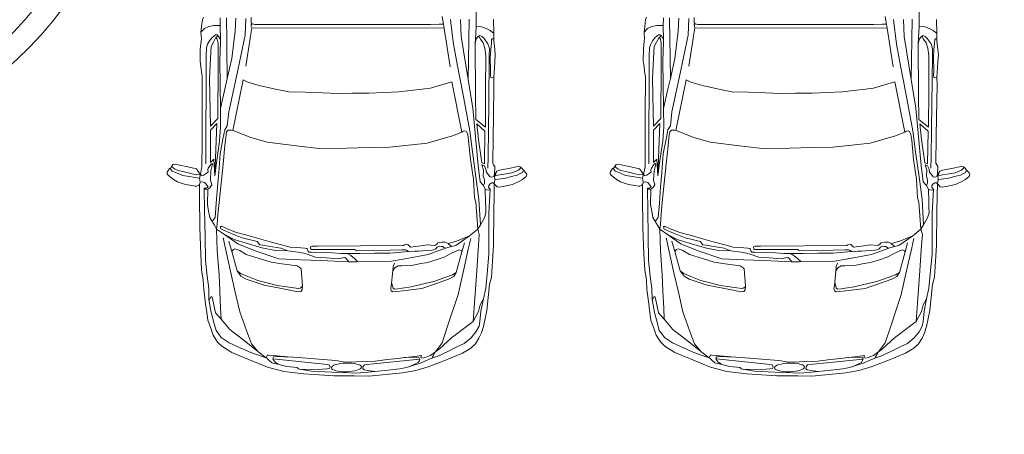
# Model space of a CAD drawing. Header units: millimetres. Extents: x 58673 to 77132, y 78327 to 116111.
# Tile 26 of 61: x 68655 to 69322, y 89828 to 90109. Entities that reach past the tile are written whole.
import ezdxf
from ezdxf import colors
from ezdxf.entities.mleader import LeaderData, LeaderLine
from ezdxf.math import Vec2, Vec3

# ---------------------------------------------------------------- set-up
doc = ezdxf.new("R2010")
doc.units = ezdxf.units.MM
doc.header["$MEASUREMENT"] = 0
doc.layers.get('0').update_dxf_attribs({"lineweight": 9})
for name, color, linetype, lineweight in [('_xref_ACAD-LSN_dyspozytornia_PW_rzuty_14$0$A hatch', 250, 'Continuous', 5), ('IS_Text_Odbiornikow_Therm', 7, 'Continuous', 25), ('xref', 8, 'Continuous', 9)]:
    doc.layers.add(name, color=color, linetype=linetype, lineweight=lineweight)
doc.styles.get("Standard").update_dxf_attribs({"font": 'arial.ttf'})

# ---------------------------------------------------------------- blocks, each defined once
blk = doc.blocks.new('_xref_ACAD-LSN_dyspozytornia_PW_rzuty_14$0$karetka 245x700')
at = {"color": 0, "linetype": 'ByBlock', "lineweight": -2}
for p, q in [((-190.32, 121.76), (-193.32, 118.06)), ((-189.56, 122.39), (-190.32, 121.76)), ((-188.19, 122.42), (-189.56, 122.39)), ((-186.96, 121.57), (-188.19, 122.42)), ((-185.57, 120.38), (-187.48, 119.02)), ((-185.81, 120.79), (-186.96, 121.57)), ((-185.33, 119.98), (-185.81, 120.79)), ((-194.69, 115.36), (-196.54, 109.99)), ((-193.32, 118.06), (-194.69, 115.36)), ((-188.57, 116.48), (-190.54, 111.91)), ((-187.48, 119.02), (-188.57, 116.48)), ((-187.02, 115.28), (-188.02, 110.92)), ((-186.1, 117.33), (-187.02, 115.28)), ((-184.51, 119.46), (-186.1, 117.33)), ((-183.68, 118.93), (-185.33, 119.98)), ((-184.68, 108.46), (-183.25, 115.02)), ((-183.02, 118.51), (-183.68, 118.93)), ((-183.25, 115.02), (-182.81, 117.06)), ((-182.81, 117.06), (-183.02, 118.51)), ((-196.54, 109.99), (-197.2, 105.75)), ((-191.26, 107.27), (-192.06, 102.2)), ((-190.54, 111.91), (-191.26, 107.27)), ((-188.02, 110.92), (-189.08, 106.34)), ((-185.94, 102.64), (-184.68, 108.46)), ((-243.76, 99.32), (-226, 100.09)), ((-226, 100.09), (-204.41, 100.42)), ((-204.41, 100.42), (-196.49, 100.45)), ((-197.6, 103.32), (-197.72, 102.27)), ((-197.72, 102.27), (-197.27, 101.12)), ((-197.2, 105.75), (-197.6, 103.32)), ((-197.27, 101.12), (-196.49, 100.45)), ((-196.49, 100.45), (-195.05, 99.92)), ((-192.33, 100.51), (-195.07, 100.06)), ((-192.06, 102.2), (-192.33, 100.51)), ((-192.33, 100.51), (-189.78, 99.86)), ((-189.08, 106.34), (-189.94, 102.6)), ((-189.94, 102.6), (-189.78, 99.86)), ((-189.78, 99.86), (-187.74, 101.33)), ((-187.74, 101.33), (-185.94, 102.64)), ((-112.7, 100.34), (-116.78, 99.81)), ((-104.89, 100.3), (-112.7, 100.34)), ((-99.31, 99.85), (-104.89, 100.3)), ((-294.4, 92.26), (-288.32, 94.46)), ((-288.32, 94.46), (-281.59, 95.38)), ((-274.4, 93.74), (-283.25, 92.14)), ((-281.59, 95.38), (-277.34, 95.97)), ((-277.34, 95.97), (-267.6, 97.3)), ((-272.76, 92.79), (-274.93, 93.64)), ((-267.07, 93.95), (-274.4, 93.74)), ((-267.6, 97.3), (-261.23, 97.61)), ((-258.54, 94.98), (-267.07, 93.95)), ((-261.23, 97.61), (-254.45, 98.77)), ((-247.69, 96.28), (-258.54, 94.98)), ((-254.45, 98.77), (-243.76, 99.32)), ((-231.73, 96.59), (-247.69, 96.28)), ((-213.6, 96.94), (-231.73, 96.59)), ((-224.14, 90.28), (-218.84, 93.46)), ((-218.84, 93.46), (-214.54, 94.2)), ((-214.54, 94.2), (-209.97, 94.98)), ((-199.76, 97.21), (-213.6, 96.94)), ((-209.97, 94.98), (-199.75, 94.79)), ((-199.79, 95.99), (-199.82, 94.9)), ((-199.76, 97.21), (-199.79, 95.99)), ((-198.95, 97.19), (-199.76, 97.21)), ((-199.75, 94.79), (-198.81, 93.41)), ((-198.98, 95.83), (-198.95, 97.19)), ((-198.01, 94.64), (-198.98, 95.83)), ((-198.81, 93.41), (-196.83, 92.13)), ((-196.09, 96.21), (-198.01, 94.64)), ((-195.15, 96.98), (-196.09, 96.21)), ((-194.76, 98.18), (-195.15, 96.98)), ((-195.05, 99.92), (-194.76, 98.18)), ((-190.37, 99), (-189.78, 99.86)), ((-190.24, 97.65), (-190.37, 99)), ((-189.33, 96.53), (-190.24, 97.65)), ((-184.42, 98.87), (-189.78, 99.86)), ((-188.2, 94.72), (-189.33, 96.53)), ((-186.65, 94.94), (-188.2, 94.72)), ((-185.55, 94.53), (-186.65, 94.94)), ((-183.04, 92.94), (-185.55, 94.53)), ((-181.68, 98.87), (-184.42, 98.87)), ((-182.6, 96.27), (-165.74, 96.27)), ((-170.79, 98.87), (-181.68, 98.87)), ((-160.88, 98.87), (-170.79, 98.87)), ((-165.74, 96.27), (-126.14, 96.27)), ((-151.09, 98.87), (-160.88, 98.87)), ((-146.82, 93.5), (-157.07, 93.26)), ((-141.63, 98.87), (-151.09, 98.87)), ((-124.83, 94.02), (-146.82, 93.5)), ((-130.68, 98.87), (-141.63, 98.87)), ((-123.25, 98.87), (-130.68, 98.87)), ((-126.14, 96.27), (-109.43, 96.27)), ((-106.81, 93.18), (-124.83, 94.02)), ((-121.87, 99.15), (-123.25, 98.87)), ((-116.78, 99.81), (-121.87, 99.15)), ((-109.43, 96.27), (-104.05, 96.11)), ((-104.05, 96.11), (-101.43, 95.35)), ((-101.43, 95.35), (-99.13, 94.13)), ((-97.95, 99.5), (-99.31, 99.85)), ((-99.13, 94.13), (-97.05, 92.33)), ((-93.4, 99.94), (-97.95, 99.5)), ((-89.52, 99.45), (-93.4, 99.94)), ((-93.4, 99.94), (-90.96, 97.5)), ((-90.96, 97.5), (-89.49, 94.59)), ((-84.96, 98.87), (-89.52, 99.45)), ((-89.49, 94.59), (-88.82, 91.29)), ((-83.25, 98.26), (-84.96, 98.87)), ((-306.03, 84.88), (-303.24, 87.76)), ((-303.24, 87.76), (-298.53, 90.77)), ((-297.95, 86.86), (-300.11, 85.28)), ((-298.53, 90.77), (-294.4, 92.26)), ((-295.29, 88.79), (-297.95, 86.86)), ((-291.5, 89.85), (-295.29, 88.79)), ((-283.25, 92.14), (-291.5, 89.85)), ((-287.77, 85.48), (-283.4, 89.26)), ((-283.4, 89.26), (-273.64, 91.41)), ((-273.64, 91.41), (-272.44, 91.8)), ((-272.44, 91.8), (-272.76, 92.79)), ((-268.79, 86.36), (-257.59, 86.87)), ((-257.59, 86.87), (-241.2, 88.26)), ((-241.2, 88.26), (-226.68, 88.75)), ((-230.38, 83.39), (-226.68, 88.75)), ((-226.68, 88.75), (-224.14, 90.28)), ((-223.45, 88.28), (-226.68, 88.75)), ((-216.66, 87.89), (-223.45, 88.28)), ((-221.49, 91.87), (-218.93, 89.75)), ((-218.93, 89.75), (-209.13, 89.03)), ((-208.68, 87.11), (-216.66, 87.89)), ((-209.13, 89.03), (-198.21, 88.23)), ((-195.55, 85.82), (-208.68, 87.11)), ((-198.21, 88.23), (-188.28, 87.49)), ((-196.83, 92.13), (-193.62, 93.11)), ((-193.62, 93.11), (-187.19, 92.72)), ((-179.25, 90.82), (-190.64, 90.21)), ((-181.9, 89), (-190.64, 90.21)), ((-190.64, 90.21), (-155.28, 88.9)), ((-188.28, 87.49), (-175.73, 86.57)), ((-187.19, 92.72), (-182.84, 91.63)), ((-182.31, 92.09), (-183.04, 92.94)), ((-182.84, 91.63), (-182.31, 92.09)), ((-167.12, 86.95), (-181.9, 89)), ((-159.63, 93.16), (-181.66, 93.11)), ((-181.66, 93.11), (-179.25, 90.82)), ((-157.41, 86.36), (-167.12, 86.95)), ((-155.28, 88.9), (-159.63, 93.16)), ((-157.07, 93.26), (-151.86, 88.22)), ((-151.86, 88.22), (-116.44, 88.24)), ((-112.85, 87.08), (-145.01, 86.56)), ((-116.44, 88.24), (-106.51, 88.25)), ((-99.99, 86.63), (-112.85, 87.08)), ((-103.08, 93.01), (-106.81, 93.18)), ((-106.51, 88.25), (-100.8, 88.27)), ((-100, 91.4), (-103.08, 93.01)), ((-100.8, 88.27), (-97.99, 88.83)), ((-96.88, 89.77), (-100, 91.4)), ((-88.88, 87.01), (-99.99, 86.63)), ((-95.89, 88.15), (-98.3, 86.68)), ((-97.99, 88.83), (-96.88, 89.77)), ((-97.05, 92.33), (-95.2, 90.01)), ((-95.89, 88.15), (-96.88, 89.77)), ((-95.1, 88.94), (-95.89, 88.15)), ((-95.2, 90.01), (-95.1, 88.94)), ((-88.87, 88.11), (-88.88, 87.01)), ((-88.88, 87.01), (-83.52, 86.88)), ((-88.82, 91.29), (-88.87, 88.11)), ((-306.03, 84.88), (-310.18, 78.17)), ((-300.11, 85.28), (-303.65, 79.87)), ((-294.71, 79.48), (-287.77, 85.48)), ((-287.77, 85.48), (-280.34, 85.83)), ((-280.34, 85.83), (-268.79, 86.36)), ((-256.35, 78.99), (-232.63, 84.3)), ((-234.92, 80.41), (-241.87, 78.47)), ((-236.6, 74.37), (-230.38, 83.39)), ((-230.38, 83.39), (-233.7, 76.81)), ((-227.22, 84.49), (-229.35, 79.35)), ((-228.87, 75.19), (-226.49, 81.7)), ((-226.61, 85.99), (-227.22, 84.49)), ((-225.63, 86.07), (-226.61, 85.99)), ((-226.49, 81.7), (-225.44, 83.88)), ((-224.93, 86.12), (-225.63, 86.07)), ((-225.44, 83.88), (-224.86, 85.09)), ((-224.86, 85.09), (-224.93, 86.12)), ((-182.6, 84.56), (-195.55, 85.82)), ((-169.98, 83.33), (-182.6, 84.56)), ((-175.73, 86.57), (-165.69, 84.69)), ((-162.77, 82.62), (-169.98, 83.33)), ((-165.69, 84.69), (-159.34, 83.51)), ((-160.86, 82.25), (-162.77, 82.62)), ((-159.65, 81.14), (-160.86, 82.25)), ((-159.61, 79), (-159.65, 81.14)), ((-159.34, 83.51), (-156.82, 81.81)), ((-145.01, 86.56), (-157.41, 86.36)), ((-156.82, 81.81), (-147.33, 80.78)), ((-147.33, 80.78), (-123.27, 75.83)), ((-145.01, 86.56), (-132, 83.62)), ((-132, 83.62), (-124.73, 81.98)), ((-124.73, 81.98), (-83.62, 82.64)), ((-124.73, 81.98), (-111.18, 78.91)), ((-310.18, 78.17), (-314.7, 67.19)), ((-306.1, 74.44), (-310.26, 65.21)), ((-303.65, 79.87), (-306.1, 74.44)), ((-303.03, 68.74), (-294.71, 79.48)), ((-282.78, 72.77), (-269.32, 75.94)), ((-269.32, 75.94), (-256.35, 78.99)), ((-254.94, 74.82), (-258.52, 72.15)), ((-254.94, 74.82), (-256.78, 72.4)), ((-241.87, 78.47), (-254.94, 74.82)), ((-241.13, 77.93), (-241.87, 78.47)), ((-241.34, 62.67), (-236.6, 74.37)), ((-240.49, 77.3), (-241.13, 77.93)), ((-241.13, 73.05), (-240.42, 74.91)), ((-240.1, 76.27), (-240.49, 77.3)), ((-240.42, 74.91), (-240.1, 76.27)), ((-233.7, 76.81), (-235.39, 71.07)), ((-229.35, 79.35), (-232.59, 71.5)), ((-230.81, 68.2), (-228.87, 75.19)), ((-164.34, 66.61), (-160.18, 77.1)), ((-160.18, 77.1), (-159.61, 79)), ((-159.89, 78.05), (-125.6, 71.3)), ((-123.27, 75.83), (-95.3, 70.07)), ((-111.18, 78.91), (-92.64, 76.85)), ((-92.64, 76.85), (-83.79, 76.44)), ((-314.7, 67.19), (-320.15, 53.96)), ((-309.39, 60.52), (-303.03, 68.74)), ((-304.21, 64.87), (-295.24, 68.18)), ((-295.24, 68.18), (-282.78, 72.77)), ((-260.56, 68.68), (-264.54, 56.41)), ((-258.68, 67.54), (-261.34, 60.75)), ((-258.52, 72.15), (-260.56, 68.68)), ((-256.78, 72.4), (-258.68, 67.54)), ((-246.52, 59.77), (-243.82, 68.59)), ((-243.82, 68.59), (-241.13, 73.05)), ((-235.39, 71.07), (-239.24, 57.98)), ((-232.59, 71.5), (-234.95, 61.2)), ((-232.97, 60.38), (-230.81, 68.2)), ((-127, 68.12), (-129.36, 60.26)), ((-125.6, 71.3), (-127, 68.12)), ((-90.38, 65.56), (-116.36, 69.52)), ((-95.3, 70.07), (-84.07, 69.64)), ((-313.81, 54.81), (-309.39, 60.52)), ((-310.26, 65.21), (-313.08, 56.96)), ((-309.39, 60.52), (-304.21, 64.87)), ((-261.34, 60.75), (-263.21, 53.64)), ((-246.67, 46.53), (-241.34, 62.67)), ((-236.03, 60.38), (-237.18, 59.52)), ((-234.95, 61.2), (-236.03, 60.38)), ((-235.18, 52.42), (-232.97, 60.38)), ((-167.73, 54.78), (-164.34, 66.61)), ((-129.36, 60.26), (-131.65, 49.22)), ((-89.46, 65.83), (-90.38, 65.56)), ((-90.06, -64.67), (-90.38, 65.56)), ((-88.36, 65.92), (-89.46, 65.83)), ((-87.65, 65.27), (-88.36, 65.92)), ((-87.65, 65.27), (-88.05, 63.45)), ((-88.05, 63.45), (-88.02, 61.71)), ((-88.02, 61.71), (-87.95, 48.4)), ((-87.01, 65.98), (-87.65, 65.27)), ((-85.7, 66), (-87.01, 65.98)), ((-83.22, 66.05), (-85.7, 66)), ((-320.15, 53.96), (-322.89, 42.83)), ((-315.25, 53), (-313.93, 54.47)), ((-313.08, 56.96), (-313.81, 54.81)), ((-313.81, 54.81), (-311.78, 54.01)), ((-312, 53.43), (-312.25, 50.06)), ((-311.78, 54.01), (-312, 53.43)), ((-264.54, 56.41), (-266.59, 45.78)), ((-263.21, 53.64), (-264.78, 47.64)), ((-248.99, 51.68), (-246.52, 59.77)), ((-239.24, 57.98), (-240.94, 48.86)), ((-238.14, 53.68), (-239.53, 45.14)), ((-237.54, 57.35), (-238.14, 53.68)), ((-237.18, 59.52), (-237.54, 57.35)), ((-170.1, 34.94), (-167.73, 54.78)), ((-319.53, 40.85), (-317.75, 48.14)), ((-318.12, 46.63), (-316.59, 48.8)), ((-318.04, 13.3), (-314.38, 50.26)), ((-317.75, 48.14), (-317.05, 50.99)), ((-317.05, 50.99), (-315.25, 53)), ((-316.59, 48.8), (-314.85, 50.08)), ((-314.85, 50.08), (-313.91, 50.43)), ((-313.91, 50.43), (-313.02, 49.77)), ((-312.93, 48.31), (-313.22, 36.51)), ((-313.02, 49.77), (-312.93, 48.31)), ((-312.25, 50.06), (-312.97, 39.97)), ((-264.78, 47.64), (-265.66, 41.08)), ((-249.98, 44.39), (-248.99, 51.68)), ((-240.94, 48.86), (-241.27, 40.58)), ((-237.19, 44.67), (-235.18, 52.42)), ((-131.65, 49.22), (-133.5, 40.26)), ((-87.95, 48.4), (-87.88, 34.65)), ((-322.89, 42.83), (-324.47, 29.39)), ((-320.17, 33.92), (-319.53, 40.85)), ((-267.68, 40.07), (-268.92, 33.55)), ((-266.59, 45.78), (-267.68, 40.07)), ((-265.66, 41.08), (-266.29, 36.39)), ((-251.13, 35.87), (-249.98, 44.39)), ((-247.25, 31.71), (-246.67, 46.53)), ((-241.27, 40.58), (-242.14, 33.46)), ((-239.53, 45.14), (-241.27, 40.58)), ((-238.65, 39), (-237.19, 44.67)), ((-133.5, 40.26), (-133.81, 29)), ((-321.1, 33.14), (-320.17, 33.92)), ((-312.97, 39.97), (-313.66, 30.37)), ((-268.92, 33.55), (-268.62, 31.65)), ((-266.29, 36.39), (-266.74, 33.09)), ((-252.64, 32.11), (-251.38, 34.06)), ((-251.38, 34.06), (-251.13, 35.87)), ((-242.14, 33.46), (-242.7, 29.71)), ((-239.43, 28.95), (-239.01, 34.4)), ((-239.01, 34.4), (-238.65, 39)), ((-171.93, 19.7), (-170.1, 34.94)), ((-87.88, 34.65), (-87.81, 20.47)), ((-324.47, 29.39), (-325.69, 8.98)), ((-322.57, 24.15), (-321.1, 33.14)), ((-321.26, 32.2), (-321.78, 22.45)), ((-313.66, 30.37), (-314.46, 19.13)), ((-268.62, 31.65), (-267.52, 30.65)), ((-267.52, 30.65), (-264.8, 30.45)), ((-266.74, 33.09), (-266.58, 32)), ((-266.58, 32), (-265.83, 31.06)), ((-265.83, 31.06), (-264.8, 30.45)), ((-264.8, 30.45), (-253.49, 31.45)), ((-253.49, 31.45), (-252.64, 32.11)), ((-247.78, 18.14), (-247.25, 31.71)), ((-243.51, 27.36), (-245.49, 21.63)), ((-242.7, 29.71), (-243.51, 27.36)), ((-241.97, 26.27), (-241.54, 26.8)), ((-241.54, 26.8), (-240.86, 27)), ((-240.86, 27), (-240.02, 27.23)), ((-240.02, 27.23), (-239.53, 27.61)), ((-239.53, 27.61), (-239.43, 28.95)), ((-133.81, 29), (-134.13, 17.41)), ((-323.18, 10.41), (-322.57, 24.15)), ((-321.78, 22.45), (-321.23, 16.56)), ((-245.49, 21.63), (-245.92, 14.5)), ((-242.2, 18.64), (-242.09, 24.49)), ((-242.09, 24.49), (-241.97, 26.27)), ((-240.25, 24.54), (-240.32, 23.63)), ((-240.32, 23.63), (-240.2, -4.84)), ((-239.74, 25.05), (-240.25, 24.54)), ((-238.95, 25.2), (-239.74, 25.05)), ((-238.3, 24.97), (-238.95, 25.2)), ((-237.99, 23.98), (-238.3, 24.97)), ((-237.9, 20.43), (-237.99, 23.98)), ((-237.17, -37.94), (-237.9, 20.43)), ((-87.81, 20.47), (-87.68, -5.9)), ((-321.23, 16.56), (-321.05, 13.76)), ((-321.05, 13.76), (-320.81, 11.89)), ((-314.46, 19.13), (-315.28, 7.74)), ((-248.53, -0.85), (-247.78, 18.14)), ((-245.92, 14.5), (-246.4, 6.53)), ((-242.35, 10.22), (-242.2, 18.64)), ((-171.44, 0.79), (-171.93, 19.7)), ((-134.13, 17.41), (-134.41, 7.1)), ((-325.69, 8.98), (-325.78, -5.09)), ((-323.53, 2.7), (-323.18, 10.41)), ((-320.81, 11.89), (-320, 11.51)), ((-320, 11.51), (-318.61, 11.95)), ((-318.61, 11.95), (-318.04, 13.3)), ((-315.28, 7.74), (-316.42, 1.23)), ((-242.96, 4.61), (-242.35, 10.22)), ((-134.41, 7.1), (-134.3, -2.66)), ((-323.93, -6.16), (-323.53, 2.7)), ((-316.42, 1.23), (-316.14, -5.96)), ((-246.32, 0.93), (-248.53, -0.85)), ((-246.4, 6.53), (-245.8, 3.23)), ((-245.56, 1.93), (-246.32, 0.93)), ((-245.8, 3.23), (-245.56, 1.93)), ((-244.14, -2.15), (-242.78, 0.24)), ((-242.78, 0.24), (-242.96, 4.61)), ((-242.72, -8.38), (-242.78, 0.24)), ((-171.05, -14.05), (-171.44, 0.79)), ((-325.78, -5.09), (-325.83, -14.7)), ((-323.33, -12.09), (-323.93, -6.16)), ((-316.14, -5.96), (-315.99, -9.9)), ((-248.44, -5.98), (-248.53, -0.85)), ((-248.04, -29.78), (-248.44, -5.98)), ((-248.42, -7.03), (-246.28, -4.58)), ((-246.28, -4.58), (-244.14, -2.15)), ((-240.57, -5.38), (-241.11, -6.17)), ((-241.11, -6.17), (-240.37, -28.76)), ((-240.2, -4.84), (-240.57, -5.38)), ((-134.3, -2.66), (-134.2, -14)), ((-87.68, -5.9), (-87.58, -25.77)), ((-322.63, -18.87), (-323.33, -12.09)), ((-321.97, -14.03), (-321.63, -11.55)), ((-321.63, -11.55), (-320.79, -10.62)), ((-320.79, -10.62), (-319.47, -10.75)), ((-319.47, -10.75), (-318.16, -11.71)), ((-318.16, -11.71), (-317.94, -13.33)), ((-317.94, -13.33), (-314.19, -49.3)), ((-315.99, -9.9), (-315.63, -18.94)), ((-242.65, -18.28), (-242.72, -8.38)), ((-325.83, -14.7), (-324.62, -26.32)), ((-322.63, -18.87), (-321.97, -14.03)), ((-321.74, -27.61), (-322.63, -18.87)), ((-315.63, -18.94), (-314.64, -27.02)), ((-242.58, -28.63), (-242.65, -18.28)), ((-170.68, -28.16), (-171.05, -14.05)), ((-134.2, -14), (-133.31, -34.3)), ((-324.62, -26.32), (-323.44, -37.62)), ((-87.58, -25.77), (-87.51, -38.43)), ((-320.93, -35.57), (-321.74, -27.61)), ((-314.64, -27.02), (-313.73, -34.36)), ((-268.78, -30.79), (-267.97, -29.68)), ((-268.56, -33.44), (-268.78, -30.79)), ((-267.97, -29.68), (-266.13, -29.34)), ((-266.82, -31.95), (-266.13, -30.97)), ((-266.56, -34.19), (-266.82, -31.95)), ((-266.13, -29.34), (-264.86, -29.68)), ((-266.13, -30.97), (-264.74, -30.55)), ((-264.86, -29.68), (-254.5, -30.59)), ((-264.74, -30.55), (-262.4, -29.9)), ((-254.5, -30.59), (-251.52, -30.85)), ((-254.5, -30.59), (-252.48, -32)), ((-252.48, -32), (-251.07, -34.28)), ((-251.52, -30.85), (-249.29, -31.76)), ((-246.56, -37.58), (-248.04, -29.78)), ((-241.32, -41.15), (-242.58, -28.63)), ((-240.37, -28.76), (-240.11, -36.81)), ((-169.06, -43.08), (-170.68, -28.16)), ((-323.44, -37.62), (-321.85, -46.48)), ((-319.97, -40.22), (-320.93, -35.57)), ((-313.73, -34.36), (-313.35, -37.47)), ((-313.35, -37.47), (-312.36, -45.49)), ((-312.92, -47.3), (-313.2, -38.68)), ((-267.55, -41.14), (-268.56, -33.44)), ((-266.16, -37), (-266.56, -34.19)), ((-265.28, -43.11), (-266.16, -37)), ((-251.07, -34.28), (-251, -36.73)), ((-251, -36.73), (-250.83, -43.5)), ((-243.33, -54.61), (-246.56, -37.58)), ((-240.18, -39.4), (-240.76, -40.3)), ((-240.11, -36.81), (-240.18, -39.4)), ((-236.9, -38.56), (-237.17, -37.94)), ((-236.34, -39.81), (-236.9, -38.56)), ((-236.58, -40.77), (-236.34, -39.81)), ((-133.31, -34.3), (-131.3, -50.1)), ((-87.51, -38.43), (-87.46, -48.72)), ((-321.85, -46.48), (-319.33, -54.78)), ((-318.79, -43.74), (-319.97, -40.22)), ((-319.38, -41.98), (-317.07, -46.81)), ((-316.66, -50.06), (-318.79, -43.74)), ((-312.36, -45.49), (-311.71, -50.31)), ((-266.32, -50.43), (-267.55, -41.14)), ((-263.72, -49.59), (-265.28, -43.11)), ((-250.83, -43.5), (-249.65, -48.52)), ((-241.32, -41.15), (-241.49, -42.91)), ((-241.49, -42.91), (-241.15, -45.25)), ((-240.76, -40.3), (-241.32, -41.15)), ((-241.15, -45.25), (-240.97, -47.97)), ((-238.31, -42.46), (-237.54, -41.71)), ((-237.85, -46.11), (-238.31, -42.46)), ((-237.41, -49.58), (-237.85, -46.11)), ((-237.54, -41.71), (-236.58, -40.77)), ((-167.93, -53.56), (-169.06, -43.08)), ((-317.07, -46.81), (-316.32, -48.38)), ((-314.45, -55.06), (-316.66, -50.06)), ((-316.32, -48.38), (-315.21, -48.95)), ((-315.21, -48.95), (-314.19, -49.3)), ((-314.19, -49.3), (-313.31, -48.78)), ((-313.2, -49.93), (-313.5, -51.11)), ((-313.5, -51.11), (-313.07, -52.68)), ((-313.31, -48.78), (-312.92, -47.3)), ((-311.71, -50.31), (-313.2, -49.93)), ((-313.07, -52.68), (-311.67, -56.45)), ((-262.86, -60.25), (-266.32, -50.43)), ((-261.58, -58.46), (-263.72, -49.59)), ((-249.65, -48.52), (-248.67, -54.17)), ((-240.97, -47.97), (-240.78, -50.71)), ((-240.78, -50.71), (-240.5, -54.44)), ((-236.87, -53.81), (-237.41, -49.58)), ((-131.3, -50.1), (-130.6, -55.62)), ((-87.46, -48.72), (-87.58, -55.47)), ((-319.33, -54.78), (-315.43, -64.97)), ((-313.19, -57.91), (-314.45, -55.06)), ((-313.19, -57.91), (-312.59, -57.79)), ((-313.04, -58.48), (-313.19, -57.91)), ((-312.39, -60.92), (-313.04, -58.48)), ((-312.59, -57.79), (-312.03, -58.21)), ((-312.03, -58.21), (-309.47, -59.46)), ((-311.67, -56.45), (-307.27, -62.48)), ((-309.47, -59.46), (-303.09, -64.3)), ((-258.61, -66.67), (-261.58, -58.46)), ((-248.67, -54.17), (-246.81, -60.09)), ((-238.87, -66.35), (-243.33, -54.61)), ((-240.5, -54.44), (-240.31, -56.96)), ((-240.31, -56.96), (-240.21, -58.39)), ((-240.21, -58.39), (-239.43, -59.83)), ((-239.43, -59.83), (-238.36, -60.68)), ((-237.15, -58.99), (-236.87, -53.81)), ((-236.37, -60.32), (-237.15, -58.99)), ((-162.83, -70.58), (-167.93, -53.56)), ((-130.6, -55.62), (-127.86, -64.66)), ((-87.58, -55.47), (-87.34, -61.27)), ((-315.43, -64.97), (-310.06, -78.02)), ((-308.9, -68.06), (-312.39, -60.92)), ((-307.27, -62.48), (-299.68, -70.49)), ((-303.09, -64.3), (-291.74, -67.96)), ((-259.98, -68.45), (-262.86, -60.25)), ((-246.81, -60.09), (-245.15, -65.39)), ((-245.15, -65.39), (-242.34, -70.42)), ((-238.41, -65.19), (-239.02, -65.96)), ((-237.87, -70.37), (-238.87, -66.35)), ((-237.88, -64.47), (-238.41, -65.19)), ((-238.36, -60.68), (-237.74, -62.19)), ((-237.74, -63.53), (-237.88, -64.47)), ((-237.74, -62.19), (-237.74, -63.53)), ((-235.48, -61.14), (-236.37, -60.32)), ((-235.75, -68.02), (-234.89, -66.09)), ((-234.89, -63.75), (-235.48, -61.14)), ((-234.89, -66.09), (-234.89, -63.75)), ((-127.86, -64.66), (-126.2, -70.1)), ((-116.18, -68.88), (-90.06, -64.67)), ((-90.06, -64.67), (-87.25, -64.21)), ((-87.34, -61.27), (-87.21, -64.21)), ((-87.25, -64.21), (-82.1, -63.38)), ((-305.87, -74.28), (-308.9, -68.06)), ((-299.68, -70.49), (-291.99, -80.68)), ((-291.74, -67.96), (-270.25, -74.88)), ((-258.03, -71.95), (-259.98, -68.45)), ((-256.94, -71.02), (-258.61, -66.67)), ((-255.31, -73.64), (-258.03, -71.95)), ((-255.31, -73.64), (-256.94, -71.02)), ((-242.34, -70.42), (-240.74, -73.95)), ((-235.75, -68.02), (-237.87, -70.37)), ((-237.15, -73.23), (-237.87, -70.37)), ((-230.59, -82.56), (-237.15, -73.23)), ((-234.8, -71.38), (-235.75, -68.02)), ((-233.77, -75.06), (-234.8, -71.38)), ((-160.41, -77.03), (-162.83, -70.58)), ((-126.2, -70.1), (-160.41, -77.03)), ((-115.39, -73.86), (-100.76, -71)), ((-100.76, -71), (-84.1, -69.05)), ((-310.06, -78.02), (-306.67, -83.73)), ((-303.42, -79.25), (-305.87, -74.28)), ((-299.59, -83.95), (-303.42, -79.25)), ((-270.25, -74.88), (-254.21, -78.48)), ((-241.5, -77.43), (-255.31, -73.64)), ((-254.21, -78.48), (-238.76, -81.95)), ((-240.82, -77.01), (-241.5, -77.43)), ((-235.26, -79.14), (-241.5, -77.43)), ((-240.22, -76.21), (-240.82, -77.01)), ((-240.74, -73.95), (-240.08, -75.37)), ((-240.08, -75.37), (-240.22, -76.21)), ((-232.7, -77.58), (-233.77, -75.06)), ((-230.59, -82.56), (-232.7, -77.58)), ((-159.67, -77.88), (-160.41, -77.03)), ((-159.92, -80.2), (-159.37, -79.13)), ((-159.37, -79.13), (-159.67, -77.88)), ((-159.47, -82.33), (-133.86, -77.47)), ((-143.98, -84.36), (-95.53, -76.29)), ((-133.86, -77.47), (-115.39, -73.86)), ((-95.53, -76.29), (-84.09, -75.69)), ((-306.67, -83.73), (-303.65, -86.75)), ((-295.54, -87.14), (-299.59, -83.95)), ((-291.99, -80.68), (-288.64, -85.13)), ((-288.64, -85.13), (-281.7, -88.84)), ((-288.64, -85.13), (-275.88, -85.99)), ((-275.88, -85.99), (-257.31, -87.25)), ((-238.76, -81.95), (-232.45, -83.37)), ((-225.98, -88.15), (-230.59, -82.56)), ((-225.98, -88.15), (-207.8, -86.63)), ((-207.8, -86.63), (-204.69, -85.78)), ((-204.69, -85.78), (-192.09, -84.94)), ((-192.09, -84.94), (-178.8, -82.94)), ((-190.65, -86.67), (-173.65, -84.3)), ((-182.96, -88.13), (-143.98, -84.36)), ((-178.8, -82.94), (-165.89, -81.62)), ((-173.65, -84.3), (-159.47, -82.33)), ((-165.89, -81.62), (-161.81, -81.02)), ((-161.81, -81.02), (-159.92, -80.2)), ((-151.69, -86.38), (-156.95, -93)), ((-135.02, -86.17), (-151.69, -86.38)), ((-100.53, -85.74), (-135.02, -86.17)), ((-124.88, -81.18), (-83.9, -81.6)), ((-88.79, -86.39), (-100.53, -85.74)), ((-97.06, -86.54), (-100.09, -85.77)), ((-95.95, -87.39), (-97.06, -86.54)), ((-88.79, -86.39), (-88.99, -90.07)), ((-84.14, -86.4), (-88.79, -86.39)), ((-72.02, -86.44), (-84.14, -86.4)), ((-303.65, -86.75), (-299.79, -89.17)), ((-299.79, -89.17), (-296.16, -90.91)), ((-296.16, -90.91), (-291.99, -92.18)), ((-291.72, -89.23), (-295.54, -87.14)), ((-291.99, -92.18), (-281.08, -94.36)), ((-288.44, -89.78), (-291.72, -89.23)), ((-281.51, -90.47), (-288.44, -89.78)), ((-281.7, -88.84), (-277.25, -89.95)), ((-273.09, -92.17), (-281.51, -90.47)), ((-277.25, -89.95), (-273.09, -92.17)), ((-273.09, -92.17), (-265.95, -93.62)), ((-257.31, -87.25), (-236.9, -88.64)), ((-236.9, -88.64), (-229.65, -89.13)), ((-229.65, -89.13), (-225.98, -88.15)), ((-222.96, -89.89), (-225.98, -88.15)), ((-222.96, -89.89), (-205.8, -88.78)), ((-218.26, -92.6), (-222.96, -89.89)), ((-214.97, -93.58), (-218.26, -92.6)), ((-207.49, -93.32), (-211.29, -93.45)), ((-198.8, -93.02), (-207.49, -93.32)), ((-205.8, -88.78), (-190.65, -86.67)), ((-199.45, -93.98), (-198.8, -93.02)), ((-198.8, -93.02), (-196.49, -91.72)), ((-196.49, -91.72), (-193.85, -89.49)), ((-196.49, -91.72), (-195.12, -92.44)), ((-195.12, -92.44), (-192.53, -92.44)), ((-193.85, -89.49), (-182.96, -88.13)), ((-192.53, -92.44), (-190.09, -91.65)), ((-190.09, -91.65), (-185.92, -91.87)), ((-185.92, -91.87), (-182.33, -90.72)), ((-183.19, -92.37), (-185.42, -93.45)), ((-182.33, -90.72), (-183.19, -92.37)), ((-181.65, -92.47), (-180.98, -90.59)), ((-159.62, -92.63), (-181.65, -92.47)), ((-180.98, -90.59), (-165.31, -88.21)), ((-165.31, -88.21), (-154.7, -87.12)), ((-154.7, -87.12), (-159.62, -92.63)), ((-156.95, -93), (-131.54, -93)), ((-131.54, -93), (-108.39, -93)), ((-108.39, -93), (-103.48, -92.3)), ((-103.48, -92.3), (-99.83, -91.18)), ((-96.77, -91.83), (-100.46, -94.43)), ((-99.83, -91.18), (-97.25, -89.38)), ((-97.25, -89.38), (-95.82, -88.38)), ((-95.4, -90.49), (-96.77, -91.83)), ((-95.82, -88.38), (-95.95, -87.39)), ((-95.95, -87.39), (-94.87, -88.74)), ((-94.87, -88.74), (-95.4, -90.49)), ((-90.05, -93.22), (-91.47, -95.81)), ((-88.99, -90.07), (-90.05, -93.22)), ((-281.08, -94.36), (-263.35, -96.2)), ((-265.95, -93.62), (-256.16, -94.49)), ((-263.35, -96.2), (-258.55, -97.5)), ((-258.55, -97.5), (-247.54, -98.17)), ((-256.16, -94.49), (-242.81, -95.68)), ((-247.54, -98.17), (-237.12, -98.76)), ((-242.81, -95.68), (-228.2, -95.64)), ((-237.12, -98.76), (-213.92, -98.93)), ((-228.2, -95.64), (-215.1, -95.61)), ((-215.1, -95.61), (-199.21, -96.42)), ((-211.29, -93.45), (-214.97, -93.58)), ((-213.92, -98.93), (-203.08, -99.01)), ((-203.08, -99.01), (-195.35, -99.15)), ((-199.59, -95.07), (-199.45, -93.98)), ((-199.21, -96.42), (-199.59, -95.07)), ((-197.5, -95.28), (-199.21, -96.42)), ((-196.34, -95.39), (-197.5, -95.28)), ((-195.35, -99.15), (-197.17, -100.98)), ((-195.2, -96.25), (-196.34, -95.39)), ((-195.35, -99.15), (-194.67, -98.46)), ((-192.37, -99.58), (-195.35, -99.15)), ((-194.61, -97.38), (-195.2, -96.25)), ((-194.67, -98.46), (-194.61, -97.38)), ((-190.13, -99.32), (-192.37, -99.58)), ((-192.37, -99.58), (-192.05, -102)), ((-190.42, -96.35), (-190.67, -97.45)), ((-190.67, -97.45), (-190.31, -98.47)), ((-189.76, -95.68), (-190.42, -96.35)), ((-190.31, -98.47), (-189.36, -98.97)), ((-188.82, -99.81), (-190.13, -99.32)), ((-190.13, -99.32), (-189.48, -101.32)), ((-187.29, -93.71), (-189.76, -95.68)), ((-189.36, -98.97), (-187.01, -100.57)), ((-183.61, -99.34), (-188.95, -99.24)), ((-187.42, -100.32), (-188.82, -99.81)), ((-185.42, -93.45), (-187.29, -93.71)), ((-177.17, -94.79), (-184.6, -94.61)), ((-182.31, -98.61), (-183.61, -99.34)), ((-181.16, -97.97), (-182.31, -98.61)), ((-163.58, -98.16), (-181.16, -97.97)), ((-158.29, -94.99), (-177.17, -94.79)), ((-149.99, -98.31), (-163.58, -98.16)), ((-141.21, -95.17), (-158.29, -94.99)), ((-128.39, -98.63), (-149.99, -98.31)), ((-108.4, -95.36), (-141.21, -95.17)), ((-122.93, -98.46), (-128.39, -98.63)), ((-123.46, -97.29), (-123.14, -96.51)), ((-122.93, -98.46), (-123.46, -97.29)), ((-123.14, -96.51), (-121.84, -96.18)), ((-116.66, -98.86), (-122.93, -98.46)), ((-121.84, -96.18), (-118.65, -96.31)), ((-118.65, -96.31), (-109.45, -96.02)), ((-112.56, -99.12), (-116.66, -98.86)), ((-107.9, -99.41), (-112.56, -99.12)), ((-109.45, -96.02), (-104.51, -96.41)), ((-103.7, -95.54), (-108.4, -95.36)), ((-104.33, -99.02), (-107.9, -99.41)), ((-104.51, -96.41), (-99.74, -96.78)), ((-98.4, -98.37), (-104.33, -99.02)), ((-100.46, -94.43), (-103.7, -95.54)), ((-99.74, -96.78), (-97.48, -96.93)), ((-93.46, -98.28), (-98.4, -98.37)), ((-97.48, -96.93), (-96.99, -97.36)), ((-96.95, -97.85), (-97.11, -98.35)), ((-96.99, -97.36), (-96.95, -97.85)), ((-83.91, -98.12), (-93.46, -98.28)), ((-92.58, -97.28), (-93.1, -98.28)), ((-91.47, -95.81), (-92.58, -97.28)), ((-197.17, -100.98), (-197.45, -102.27)), ((-197.45, -102.27), (-197.08, -105.05)), ((-197.08, -105.05), (-195.69, -111.36)), ((-192.05, -102), (-191.42, -106.62)), ((-191.42, -106.62), (-190.31, -110.74)), ((-189.48, -101.32), (-188.43, -107.17)), ((-186.6, -100.82), (-187.42, -100.32)), ((-185.95, -102.56), (-186.6, -100.82)), ((-184.82, -108.67), (-185.95, -102.56)), ((-195.69, -111.36), (-193.37, -116.09)), ((-190.31, -110.74), (-189.24, -114.68)), ((-188.43, -107.17), (-187.74, -111.03)), ((-187.74, -111.03), (-186.62, -113.86)), ((-183.34, -115.23), (-184.82, -108.67)), ((-193.37, -116.09), (-192.31, -118.25)), ((-192.31, -118.25), (-190.12, -120.63)), ((-189.24, -114.68), (-188.21, -116.71)), ((-188.21, -116.71), (-187.51, -118.09)), ((-187.69, -120.53), (-186, -118.84)), ((-187.51, -118.09), (-186, -118.84)), ((-186.62, -113.86), (-185.96, -115.45)), ((-186, -118.84), (-184.61, -117.83)), ((-185.96, -115.45), (-184.17, -117.26)), ((-184.61, -117.83), (-183.72, -116.69)), ((-183.72, -116.69), (-183.34, -115.23)), ((-190.12, -120.63), (-188.79, -121.11)), ((-188.79, -121.11), (-187.69, -120.53))]:
    blk.add_line(p, q, dxfattribs=at)
blk.add_ellipse((-320.01, 0.49), major_axis=(0.33, -10.12), ratio=0.290827, dxfattribs=at)
blk = doc.blocks.new('_xref_ACAD-LSN_dyspozytornia_PW_rzuty_14')
at = {"layer": '_xref_ACAD-LSN_dyspozytornia_PW_rzuty_14$0$A hatch', "transparency": 33554495}
h = blk.add_hatch(dxfattribs=at)
h.set_pattern_fill('GRASS', color=256, scale=4)
h.set_pattern_definition([(90, (0, 0), (-71.84205, 71.84205), [19.05, -124.6341]), (45, (0, 0), (-71.84205, 71.84205), [19.05, -82.55]), (135, (0, 0), (-71.84205, -71.84205), [19.05, -82.55])])
edge = h.paths.add_edge_path()
edge.add_spline(control_points=[(73831.5, 88934.68), (73821.36, 88950.89), (73811.24, 88967.07), (73777.87, 89019.69), (73754.29, 89055.73), (73718.41, 89105.36), (73707.36, 89120.03), (73684.52, 89148.75), (73672.74, 89162.81), (73654.38, 89183.36), (73648.14, 89190.12), (73632.69, 89206.37), (73623.35, 89215.76), (73602.5, 89235.86), (73590.89, 89246.5), (73522.6, 89306.14), (73459.37, 89350), (73322.18, 89426.9), (73248.22, 89459.94), (73069.97, 89523.2), (72963.12, 89549.77), (72743.28, 89584.73), (72630.3, 89593.11), (72404.88, 89591.72), (72292.43, 89581.95), (72113.07, 89550.96), (72044.07, 89534.98), (71910.9, 89495.5), (71846.73, 89471.98), (71725.02, 89417.48), (71667.49, 89386.49), (71560.83, 89317.11), (71511.71, 89278.72), (71449.3, 89219.14), (71431.82, 89200.98), (71407.01, 89172.79), (71398.98, 89163.23), (71383.4, 89143.81), (71375.85, 89133.93), (71359.01, 89110.82), (71349.87, 89097.48), (71316.18, 89045.24), (71294.19, 89004.53), (71248.09, 88905.26), (71225.84, 88845.34), (71186.66, 88721.6), (71169.74, 88657.78), (71142.4, 88545.8), (71131.46, 88498.08), (71120.5, 88450.28)], knot_values=[0, 0, 0, 0, 57.207065, 57.207065, 187.181956, 187.181956, 242.95388, 242.95388, 298.725803, 298.725803, 326.611765, 326.611765, 366.532108, 366.532108, 413.640335, 413.640335, 636.601339, 636.601339, 859.562342, 859.562342, 1147.4948, 1147.4948, 1435.427258, 1435.427258, 1723.359715, 1723.359715, 1909.892427, 1909.892427, 2096.425139, 2096.425139, 2282.95785, 2282.95785, 2469.490562, 2469.490562, 2547.228377, 2547.228377, 2586.097284, 2586.097284, 2624.966192, 2624.966192, 2675.594063, 2675.594063, 2819.436148, 2819.436148, 3012.724073, 3012.724073, 3206.011998, 3206.011998, 3347.114496, 3347.114496, 3347.114496, 3347.114496], degree=3, periodic=0)
edge.add_line((71120.5, 88450.28), (73831.5, 88934.68))
h.paths.add_polyline_path([(69699.19, 89521.76), (65252.06, 89442.82), (65252.06, 88327.22), (70701.68, 88327.22), (70701.68, 88536.91, 0.419422)])
h.paths.add_polyline_path([(66521.59, 90689.22), (65352.68, 90689.22), (65352.68, 90659.22), (65323.18, 90659.22), (65323.18, 90689.22), (65229.94, 90689.22), (65239.64, 90142.71), (66521.59, 90165.46)])
edge = h.paths.add_edge_path()
edge.add_line((67744.6, 90689.22), (68718.74, 90689.22))
edge.add_line((68718.74, 90689.22), (68718.74, 90265.3))
edge.add_arc((68483.74, 90265.3), 235, -15.04019, 0, ccw=False)
edge.add_line((68710.69, 90204.32), (67744.6, 90187.17))
edge.add_line((67744.6, 90187.17), (67744.6, 90689.22))
edge = h.paths.add_edge_path()
edge.add_line((69340.24, 90689.22), (69815.68, 90689.22))
edge.add_line((69815.68, 90689.22), (69815.68, 90223.94))
edge.add_line((69815.68, 90223.94), (69350.6, 90215.68))
edge.add_arc((69575.24, 90284.68), 235, 180, 197.07407, ccw=False)
edge.add_line((69340.24, 90284.68), (69340.24, 90689.22))
edge = h.paths.add_edge_path()
edge.add_line((70216.68, 90539.22), (71051.68, 90539.22))
edge.add_line((71051.68, 90539.22), (71051.68, 90689.22))
edge.add_line((71051.68, 90689.22), (71234.68, 90689.22))
edge.add_line((71234.68, 90689.22), (71234.68, 90312.98))
edge.add_arc((71169.68, 90312.98), 65, 271.01694, 360, ccw=False)
edge.add_line((71170.84, 90247.99), (70216.68, 90231.09))
edge.add_line((70216.68, 90231.09), (70216.68, 90539.22))
edge = h.paths.add_edge_path()
edge.add_line((72662.68, 90689.22), (72890.68, 90689.22))
edge.add_line((72890.68, 90689.22), (72890.68, 90659.22))
edge.add_line((72890.68, 90659.22), (72903.68, 90659.22))
edge.add_line((72903.68, 90659.22), (72901.85, 90108.69))
edge.add_arc((72897.68, 90343.65), 235, 180, 271.01694, ccw=False)
edge.add_line((72662.68, 90343.65), (72662.68, 90689.22))
at = {"layer": '_xref_ACAD-LSN_dyspozytornia_PW_rzuty_14$0$A hatch'}
for points in [[(68733.74, 90689.22), (68733.74, 90265.3, -0.409025), (68488.17, 90015.34), (67868.78, 90004.35, -0.419422), (67461.68, 90404.29), (67461.68, 90689.22)], [(68718.74, 90689.22), (68718.74, 90265.3, -0.409025), (68487.91, 90030.34), (67868.52, 90019.35, -0.419422), (67476.68, 90404.29), (67476.68, 90689.22)]]:
    blk.add_lwpolyline(points, format="xyb", dxfattribs=at)
at = {"layer": '_xref_ACAD-LSN_dyspozytornia_PW_rzuty_14$0$A hatch', "rotation": 89.75953429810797}
for p in [(68878.46, 90193.25), (69178.46, 90193.25)]:
    blk.add_blockref('_xref_ACAD-LSN_dyspozytornia_PW_rzuty_14$0$karetka 245x700', p, dxfattribs=at)

msp = doc.modelspace()

# ---------------------------------------------------------------- leaders
at = {"layer": 'IS_Text_Odbiornikow_Therm'}
ml = msp.add_multileader_mtext('Standard', dxfattribs=at)
ml.set_content('\\C7;1 - Zawór odcinający 5 x dn25\\P2 - Zawód trójdrogowy mieszający dn15 w zakresie dostawy centrali kvs=1,6m3/h\\P3 - Zawór równoważący wraz z króćcami pomiarowymi np. Hydrocontrol VTR dn20,\\P4 - Pompa obiegowa w zakresie dostawy centrali\\P5 - Zawór zwrotny, 1xdn15, 1xdn25 \\P6 - Filtr wodny w zakresie dostawy centrali', color=256)
ml.set_leader_properties()
ml.build(insert=Vec2(0, 0))
ml.multileader.update_dxf_attribs({"has_text_frame": 1, "text_left_attachment_type": 5, "text_right_attachment_type": 5, "dogleg_length": 0.8, "arrow_head_size": 10})
ctx = ml.context
ctx.base_point, ctx.char_height, ctx.arrow_head_size, ctx.landing_gap_size, ctx.plane_origin = Vec3(59776.2, 90098.85, -737.593), 12.5, 10, 0.2, Vec3(58987.53, 90404.388, -737.593)
ctx.left_attachment, ctx.right_attachment = 5, 5
notes = []
notes.append((ctx, [(0, (1, 1, 0), (59704, 90098.85, -737.593), (1, 0), 36.5, [(0, [(59592.123, 90306.585, -737.593)], 0, [])])]))
ctx.mtext.insert, ctx.mtext.width, ctx.mtext.flow_direction = Vec3(59740.7, 90219.617, -737.593), 9459.34752, 5
ctx.mtext.has_bg_fill, ctx.mtext.bg_color, ctx.mtext.bg_scale_factor, ctx.mtext.bg_transparency, ctx.mtext.use_window_bg_color = 1, -1027028792, 1.5, 0, 1
for ctx, leaders in notes:
    for number, flags, end, landing, length, lines in leaders:
        leader = LeaderData()
        leader.index, (leader.has_last_leader_line, leader.has_dogleg_vector, leader.attachment_direction) = number, flags
        leader.last_leader_point, leader.dogleg_vector, leader.dogleg_length = Vec3(end), Vec3(landing), length
        for number, points, colour, breaks in lines:
            line = LeaderLine()
            line.index, line.vertices, line.color, line.breaks = number, Vec3.list(points), colors.encode_raw_color(colour), breaks
            leader.lines.append(line)
        ctx.leaders.append(leader)

# ---------------------------------------------------------------- next in the draw order: block references
at = {"layer": 'xref'}
msp.add_blockref('_xref_ACAD-LSN_dyspozytornia_PW_rzuty_14', (0, 0), dxfattribs=at)

doc.saveas('drawing.dxf')
